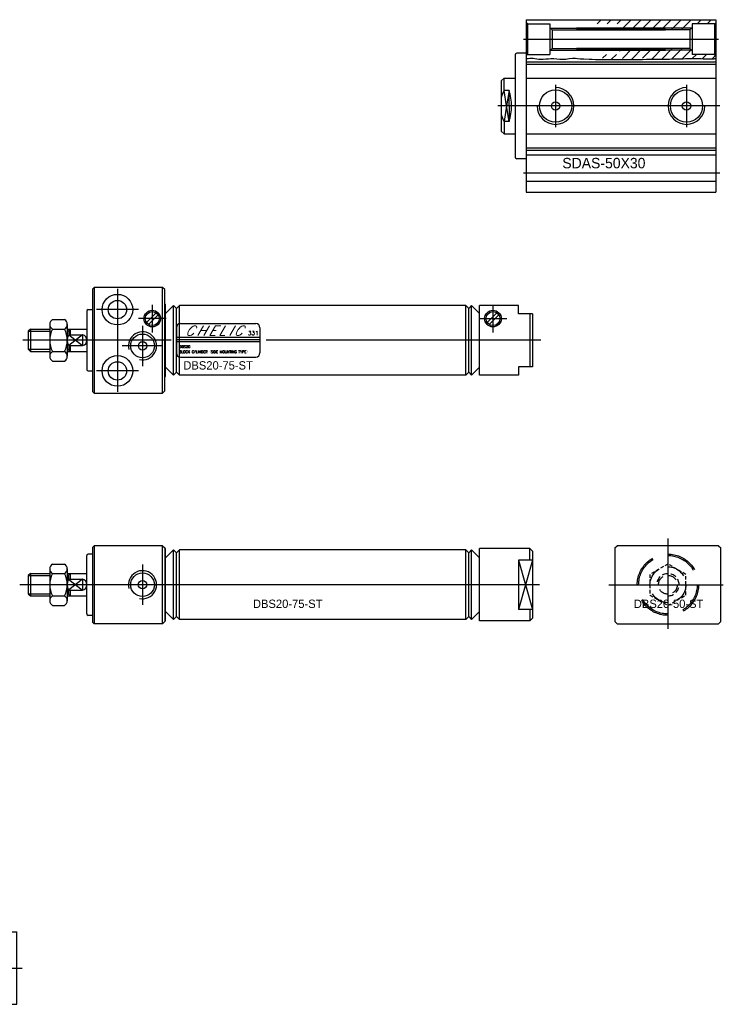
# Model space of a CAD drawing. Header units: millimetres. Extents: x -1657 to 8845, y -11980 to 3013.
# Tile 182 of 256: x -915 to -662, y 1927 to 2280. Entities that reach past the tile are written whole.
import ezdxf

# ---------------------------------------------------------------- set-up
doc = ezdxf.new("R2010")
doc.units = ezdxf.units.MM
doc.linetypes.add('DASHED', pattern=[0.75, 0.5, -0.25])
for name, color, linetype in [('定位气缸', 252, 'Continuous'), ('折弯气缸', 252, 'Continuous'), ('拔料气缸', 252, 'Continuous')]:
    doc.layers.add(name, color=color, linetype=linetype)
doc.styles.add('AE', font='SIMPLEX', dxfattribs={"oblique": 30, "height": 3, "bigfont": 'AE'})
doc.styles.add('AEH', font='SIMPLEX', dxfattribs={"bigfont": 'AE'})

# ---------------------------------------------------------------- blocks, each defined once
blk = doc.blocks.new('1244F')
at = {"layer": '折弯气缸'}
h = blk.add_hatch(dxfattribs=at)
h.set_pattern_fill('ANSI31', color=256, scale=0.8, style=0)
h.set_pattern_definition([(45, (-120.4302, -205.2717), (-1.796051, 1.796051), [])])
h.paths.add_polyline_path([(36.53, 4), (45.83, 4), (46.03, 4.2), (46.03, 5.5), (54.13, 5.5), (54.53, 5.9), (54.53, 7), (11.53, 7), (11.53, 5.9), (11.93, 5.5), (20.03, 5.5), (20.03, 4.2), (20.23, 4)])
h.paths.add_polyline_path([(29.53, 4), (20.23, 4), (20.83, 3.4), (36.53, 3.4), (45.23, 3.4), (45.83, 4)])
edge = h.paths.add_edge_path()
edge.add_spline(control_points=[(11.53, -6.98), (12.35, -6.88), (14.06, -6.71), (16.98, -7.48), (20.55, -6.64), (24.73, -7.55), (28.58, -6.55), (32.49, -7.44), (36.29, -7.18), (40.75, -7.07), (45.62, -6.93), (52.59, -7.05), (54.15, -7), (54.53, -6.98)], knot_values=[0.836918, 0.836918, 0.836918, 0.836918, 5.720147, 11.128185, 18.586135, 27.080006, 36.276146, 41.684183, 50.854289, 58.986271, 68.508697, 73.600207, 75.446562, 75.446562, 75.446562, 75.446562], degree=3, periodic=0)
edge.add_line((54.53, -6.98), (54.53, -5.9))
edge.add_line((54.53, -5.9), (54.13, -5.5))
edge.add_line((54.13, -5.5), (46.03, -5.5))
edge.add_line((46.03, -5.5), (46.03, -4.2))
edge.add_line((46.03, -4.2), (45.83, -4))
edge.add_line((45.83, -4), (29.53, -4))
edge.add_line((29.53, -4), (20.23, -4))
edge.add_line((20.23, -4), (20.03, -4.2))
edge.add_line((20.03, -4.2), (20.03, -5.5))
edge.add_line((20.03, -5.5), (11.93, -5.5))
edge.add_line((11.93, -5.5), (11.53, -5.9))
edge.add_line((11.53, -5.9), (11.53, -6.98))
h.paths.add_polyline_path([(29.53, -3.4), (20.83, -3.4), (20.23, -4), (36.53, -4), (45.83, -4), (45.23, -3.4)])
for p, q in [((-13.47, 7), (54.53, 7)), ((-13.47, 7), (-13.47, -55)), ((-13.07, 5.5), (-13.47, 5.9)), ((-13.07, 5.5), (-13.07, -5.5)), ((-13.07, 5.5), (-4.97, 5.5)), ((-4.97, 5.5), (-4.97, -5.5)), ((-4.97, 4.2), (-4.17, 3.4)), ((-4.77, 4), (36.53, 4)), ((45.83, 4), (4.53, 4)), ((46.03, 4.2), (45.23, 3.4)), ((46.03, 5.5), (46.03, -5.5)), ((54.13, 5.5), (46.03, 5.5)), ((54.13, 5.5), (54.53, 5.9)), ((54.13, 5.5), (54.13, -5.5)), ((54.53, 7), (54.53, -55)), ((-14.47, 0), (39.17, 0)), ((-4.17, 3.4), (36.53, 3.4)), ((-4.17, 3.4), (-4.17, -3.4)), ((0, 0), (55.53, 0)), ((45.23, 3.4), (4.53, 3.4)), ((45.23, 3.4), (45.23, -3.4)), ((-4.97, -4.2), (-4.17, -3.4)), ((-4.17, -3.4), (36.53, -3.4)), ((45.23, -3.4), (4.53, -3.4)), ((46.03, -4.2), (45.23, -3.4)), ((-17.47, -5.65), (-17.47, -34)), ((-13.47, -5.05), (-16.87, -5.05)), ((-13.07, -5.5), (-13.47, -5.9)), ((-13.07, -5.5), (-4.97, -5.5)), ((-4.77, -4), (36.53, -4)), ((45.83, -4), (4.53, -4)), ((54.13, -5.5), (46.03, -5.5)), ((54.13, -5.5), (54.53, -5.9)), ((-13.47, -8.12), (54.53, -8.12)), ((-13.47, -9.02), (54.53, -9.02)), ((-22.47, -15), (-21.47, -14)), ((-21.47, -18.42), (-21.47, -14)), ((-21.47, -14), (-17.47, -14)), ((-13.47, -14), (54.53, -14)), ((-22.47, -15), (-22.47, -33)), ((-2.97, -16.4), (-2.97, -31.6)), ((44.03, -16.4), (44.03, -31.6)), ((-20.57, -24), (-21.47, -18.42)), ((-19.67, -18.42), (-21.47, -18.42)), ((-19.67, -18.42), (-20.57, -24)), ((-19.67, -24), (-19.67, -18.42)), ((-20.57, -24), (-21.47, -29.58)), ((-19.67, -29.58), (-20.57, -24)), ((-19.67, -24), (-19.67, -29.58)), ((-21.47, -29.58), (-21.47, -34)), ((-19.67, -29.58), (-21.47, -29.58)), ((-22.47, -33), (-21.47, -34)), ((-21.47, -34), (-17.47, -34)), ((-17.47, -34), (-17.47, -42.35)), ((-13.47, -34), (54.53, -34)), ((-13.47, -38.98), (54.53, -38.98)), ((-13.47, -39.88), (54.53, -39.88)), ((-13.47, -41.57), (54.53, -41.57)), ((-13.47, -42.95), (-16.87, -42.95)), ((-14.47, -48), (55.95, -48)), ((-13.47, -51), (54.53, -51)), ((-13.47, -55), (54.53, -55))]:
    blk.add_line(p, q, dxfattribs=at)
at = {"layer": '折弯气缸', "ltscale": 0.5}
blk.add_line((55.95, -24), (-23.64, -24), dxfattribs=at)
at = {"layer": '折弯气缸'}
for centre, radius in [((-2.97, -24), 5.8), ((44.03, -24), 5.8), ((-2.97, -24), 1.5), ((44.03, -24), 1.5)]:
    blk.add_circle(centre, radius, dxfattribs=at)
for centre, radius, start, end in [((-16.87, -5.65), 0.6, 90, 180), ((-2.97, -24), 6.6, 180, 90), ((44.03, -24), 6.6, 90, 0), ((-4.74, -26.53), 18.59, 154.1185, 162.456), ((-36.73, -24), 17.96, 359.9947, 18.1063), ((-36.73, -24), 17.96, 341.8937, 0.0053), ((-4.74, -21.47), 18.59, 197.544, 205.8815), ((-16.87, -42.35), 0.6, 180, 270)]:
    blk.add_arc(centre, radius, start, end, dxfattribs=at)
blk.add_open_spline([(-13.47, -6.98), (-12.65, -6.88), (-10.94, -6.71), (-8.02, -7.48), (-4.45, -6.64), (-0.27, -7.55), (3.58, -6.55), (7.49, -7.44), (36.29, -7.18), (40.75, -7.07), (45.62, -6.93), (52.59, -7.05), (54.15, -7), (54.53, -6.98)], degree=3, knots=[0.836918, 0.836918, 0.836918, 0.836918, 5.720147, 11.128185, 18.586135, 27.080006, 36.276146, 41.684183, 50.854289, 58.986271, 68.508697, 73.600207, 75.446562, 75.446562, 75.446562, 75.446562], dxfattribs=at)
at = {"layer": '折弯气缸', "insert": (-0.54, -42.64), "char_height": 3.75, "width": 43.8714, "attachment_point": 1}
blk.add_mtext('SDAS-50X30', dxfattribs=at)
blk = doc.blocks.new('15339')
at = {"layer": '拔料气缸'}
for p, q in [((-27.68, 19.01), (-28.28, 18.41)), ((-28.28, 18.41), (-28.28, -18.39)), ((-3.08, 19.01), (-27.68, 19.01)), ((-2.28, 18.21), (-3.08, 19.01)), ((-2.28, -18.19), (-2.28, 18.21)), ((-29.78, 11.01), (-28.28, 11.01)), ((-2.28, 12.99), (-1.98, 12.99)), ((0.88, 12.49), (-1.98, 9.63)), ((1.94, 11.43), (0.88, 12.49)), ((3, 12.49), (1.94, 11.43)), ((105.73, 12.49), (3, 12.49)), ((105.73, 12.49), (106.8, 11.43)), ((106.8, 11.43), (107.86, 12.49)), ((107.86, 12.49), (110.72, 9.63)), ((124.72, 12.51), (110.72, 12.51)), ((110.72, -12.49), (110.72, 12.51)), ((124.72, 9.51), (124.72, 12.51)), ((-30.28, 10.51), (-30.28, -10.49)), ((-5.4, 9.89), (-8.87, 6.42)), ((-4.7, 9.18), (-8.16, 5.71)), ((116.9, 9.89), (113.43, 6.42)), ((117.6, 9.18), (114.14, 5.71)), ((129.72, 9.51), (124.72, 9.51)), ((129.72, 9.51), (129.72, -9.49)), ((-50.53, 4.02), (-51.28, 3.27)), ((-50.53, 4.02), (-43.58, 4.02)), ((-37.28, 4.02), (-36.28, 4.02)), ((-36.28, 4.02), (-30.28, 4.02)), ((-51.28, 3.27), (-51.28, -3.23)), ((-51.28, -3.23), (-50.53, -3.98)), ((-50.53, -3.98), (-43.58, -3.98)), ((-37.28, -3.98), (-36.28, -3.98)), ((-36.28, -3.98), (-30.28, -3.98)), ((0.88, -12.49), (-1.98, -9.63)), ((107.86, -12.49), (110.72, -9.63)), ((129.72, -9.49), (124.72, -9.49)), ((124.72, -9.49), (124.72, -12.49)), ((-29.78, -10.99), (-28.28, -10.99)), ((-2.28, -12.99), (-1.98, -12.99)), ((1.94, -11.43), (0.88, -12.49)), ((3, -12.49), (1.94, -11.43)), ((105.73, -12.49), (3, -12.49)), ((105.73, -12.49), (106.8, -11.43)), ((106.8, -11.43), (107.86, -12.49)), ((111.02, -12.49), (110.72, -12.49)), ((124.72, -12.49), (110.72, -12.49)), ((-28.28, -18.39), (-27.68, -18.99)), ((-27.68, -18.99), (-3.08, -18.99)), ((-3.08, -18.99), (-2.28, -18.19))]:
    blk.add_line(p, q, dxfattribs=at)
at = {"layer": '拔料气缸', "color": 3}
for p, q in [((-27.68, 19.01), (-27.68, -18.99)), ((-3.08, -18.99), (-3.08, 19.01)), ((-1.98, -12.99), (-1.98, 12.99)), ((0.88, -12.49), (0.88, 12.49)), ((1.94, -11.43), (1.94, 11.43)), ((3, -12.49), (3, 12.49)), ((105.73, -12.49), (105.73, 12.49)), ((106.8, -11.43), (106.8, 11.43)), ((107.86, -12.49), (107.86, 12.49)), ((-42.58, 7.44), (-38.28, 7.44)), ((128.72, 9.51), (128.72, -9.49)), ((-50.53, 4.02), (-50.53, -3.98)), ((-43.58, 5.72), (-43.58, -5.73)), ((-42.58, 3.99), (-38.28, 3.99)), ((-37.28, 5.72), (-37.28, -5.73)), ((-36.28, 4.02), (-37.28, 3.02)), ((-36.28, 4.02), (-36.28, 1.96)), ((1.89, 4.48), (1.89, -4.52)), ((3.39, 5.98), (30.39, 5.98)), ((31.89, 4.48), (31.89, -4.52)), ((-51.28, 3.27), (-43.58, 3.27)), ((-37.28, 3.27), (-37.03, 3.27)), ((-37.28, 3.02), (-37.28, -2.98)), ((-36.78, 3.52), (-36.78, 1.96)), ((1.89, 1.07), (31.89, 1.07)), ((1.89, 0.32), (31.89, 0.32)), ((-51.28, -3.23), (-43.58, -3.23)), ((-36.28, -3.98), (-37.28, -2.98)), ((-37.28, -3.23), (-37.03, -3.23)), ((-36.78, -1.92), (-36.78, -3.48)), ((-36.28, -1.92), (-36.28, -3.98)), ((1.89, -0.43), (31.89, -0.43)), ((-42.58, -4.01), (-38.28, -4.01)), ((3.39, -6.02), (30.39, -6.02)), ((-42.58, -7.46), (-38.28, -7.46))]:
    blk.add_line(p, q, dxfattribs=at)
at = {"layer": '拔料气缸', "ltscale": 3}
for p, q in [((-19.28, 18.51), (-19.28, -18.49)), ((-11.78, 11.01), (-26.78, 11.01)), ((-6.78, 12.8), (-6.78, 2.8)), ((115.52, 12.8), (115.52, 2.8)), ((-1.78, 7.8), (-11.78, 7.8)), ((110.52, 7.8), (120.52, 7.8)), ((-10.28, 5.25), (-10.28, -9.25)), ((0, 0), (-53.28, 0)), ((132.72, 0), (34.09, 0)), ((-3.03, -2), (-17.53, -2)), ((-11.78, -10.99), (-26.78, -10.99))]:
    blk.add_line(p, q, dxfattribs=at)
at = {"layer": '拔料气缸', "color": 2}
for p, q in [((-36.78, 1.96), (-31.78, 1.96)), ((-31.78, 1.96), (-36.78, -1.92)), ((-36.78, 1.96), (-31.78, -1.92)), ((-31.78, 1.96), (-31.78, -1.92)), ((-36.78, -1.92), (-31.78, -1.92))]:
    blk.add_line(p, q, dxfattribs=at)
at = {"layer": '拔料气缸', "ltscale": 10}
for centre, radius in [((-19.28, 11.01), 5.5), ((-19.28, 11.01), 3.3), ((-19.28, -10.99), 5.5), ((-19.28, -10.99), 3.3)]:
    blk.add_circle(centre, radius, dxfattribs=at)
at = {"layer": '拔料气缸'}
for centre, radius in [((-6.78, 7.8), 3), ((115.52, 7.8), 3), ((-6.78, 7.8), 2.5), ((115.52, 7.8), 2.5), ((-10.28, -2), 4.25), ((-10.28, -1.99), 1.5)]:
    blk.add_circle(centre, radius, dxfattribs=at)
for centre, start, end in [((-29.78, 10.51), 90, 180), ((-29.78, -10.49), 180, 270)]:
    blk.add_arc(centre, 0.5, start, end, dxfattribs=at)
at = {"layer": '拔料气缸', "color": 3}
for centre, radius, start, end in [((-41.6, 5.72), 1.99, 119.7659, 240.2341), ((-39.27, 5.72), 1.99, 299.7659, 60.2341), ((-35.08, -0.01), 8.5, 151.9275, 208.0725), ((-45.78, -0.01), 8.5, 331.9275, 28.0725), ((3.39, 4.48), 1.5, 90, 180), ((30.39, 4.48), 1.5, 0, 90), ((-10.28, -2), 5.05, 257.1134, 195.4605), ((-41.6, -5.73), 1.99, 119.7659, 240.2341), ((-39.27, -5.73), 1.99, 299.7659, 60.2341), ((3.39, -4.52), 1.5, 180, 270), ((30.39, -4.52), 1.5, 270, 0)]:
    blk.add_arc(centre, radius, start, end, dxfattribs=at)
at = {"layer": '拔料气缸', "color": 2}
for centre, radius, start, end in [((-33.24, 0.02), 4.04, 151.3595, 208.6405), ((-32.22, 0.02), 1.99, 282.8012, 77.1988)]:
    blk.add_arc(centre, radius, start, end, dxfattribs=at)
at = {"layer": '拔料气缸', "color": 7, "style": 'AE', "oblique": 30}
for s, p in [('C', (4.9, 1.71)), ('H', (8.99, 1.71)), ('E', (13.27, 1.71)), ('L', (16.88, 1.71)), ('I', (20.5, 1.71)), ('C', (22.34, 1.71))]:
    blk.add_text(s, height=3.5, dxfattribs=at).set_placement(p)
at = {"layer": '拔料气缸', "color": 3, "style": 'AEH'}
for s, height, p in [('331', 1.5, (27.54, 1.84)), ('BLOCK CYLINDER（SIDE MOUNTING TYPE）', 0.9, (2.84, -4.58)), ('DBS20', 0.9, (2.91, -2.76))]:
    blk.add_text(s, height=height, dxfattribs=at).set_placement(p)
at = {"layer": '拔料气缸', "ltscale": 2.526783, "insert": (4.36, -7.51), "char_height": 3, "width": 720.9253, "attachment_point": 1}
blk.add_mtext('DBS20-75-ST', dxfattribs=at)
blk = doc.blocks.new('1539C')
at = {"layer": '拔料气缸'}
for p, q in [((-157.4, 2), (-158, 1.4)), ((-158, 1.4), (-158, -25.4)), ((-132.8, 2), (-157.4, 2)), ((-132.8, 2), (-132, 1.2)), ((-132, 1.2), (-132, -25.2)), ((-132, 1), (-131.7, 1)), ((-128.84, 0.5), (-131.7, -2.36)), ((-127.78, -0.56), (-128.84, 0.5)), ((-126.72, 0.5), (-127.78, -0.56)), ((-23.98, 0.5), (-126.72, 0.5)), ((-23.98, 0.5), (-22.92, -0.56)), ((-22.92, -0.56), (-21.86, 0.5)), ((-21.86, 0.5), (-19, -2.36)), ((-19, -25), (-19, 1)), ((-1, 1), (-19, 1)), ((-18.7, 1), (-19, 1)), ((-1, 1), (0, 0)), ((0, 0), (0, -24)), ((-160, -22.5), (-160, -1.5)), ((-158, -1), (-159.5, -1)), ((-5, -3.13), (-5, -20.87)), ((-5, -3.13), (0, -20.87)), ((0, -3.13), (-5, -20.87)), ((0, -3.13), (-5, -3.13)), ((-180.26, -7.98), (-181.01, -8.73)), ((-181.01, -8.73), (-181.01, -15.23)), ((-180.26, -7.98), (-173.31, -7.98)), ((-167.01, -7.98), (-166.01, -7.98)), ((-166.01, -7.98), (-160.01, -7.98)), ((-181.01, -15.23), (-180.26, -15.98)), ((-180.26, -15.98), (-173.31, -15.98)), ((-167.01, -15.98), (-166.01, -15.98)), ((-166.01, -15.98), (-160.01, -15.98)), ((0, -20.87), (-5, -20.87)), ((-158, -23), (-159.5, -23)), ((-128.84, -24.5), (-131.7, -21.64)), ((-127.78, -23.44), (-128.84, -24.5)), ((-126.72, -24.5), (-127.78, -23.44)), ((-23.98, -24.5), (-126.72, -24.5)), ((-23.98, -24.5), (-22.92, -23.44)), ((-22.92, -23.44), (-21.86, -24.5)), ((-21.86, -24.5), (-19, -21.64)), ((0, -24), (-1, -25)), ((-158, -25.4), (-157.4, -26)), ((-132.8, -26), (-157.4, -26)), ((-132.8, -26), (-132, -25.2)), ((-132, -25), (-131.7, -25)), ((-1, -25), (-19, -25)), ((-18.7, -25), (-19, -25))]:
    blk.add_line(p, q, dxfattribs=at)
at = {"layer": '拔料气缸', "color": 3}
for p, q in [((-157.4, 2), (-157.4, -26)), ((-132.8, -26), (-132.8, 2)), ((-131.7, -25), (-131.7, 1)), ((-128.84, -24.5), (-128.84, 0.5)), ((-126.72, -24.5), (-126.72, 0.5)), ((-23.98, -24.5), (-23.98, 0.5)), ((-21.86, -24.5), (-21.86, 0.5)), ((-1, -3.13), (-1, 1)), ((-127.78, -23.44), (-127.78, -0.56)), ((-22.92, -23.44), (-22.92, -0.56)), ((-173.31, -6.28), (-173.31, -17.73)), ((-172.31, -4.56), (-168.01, -4.56)), ((-167.01, -6.28), (-167.01, -17.73)), ((-181.01, -8.73), (-173.31, -8.73)), ((-180.26, -7.98), (-180.26, -15.98)), ((-172.31, -8.01), (-168.01, -8.01)), ((-166.01, -7.98), (-167.01, -8.98)), ((-167.01, -8.73), (-166.76, -8.73)), ((-167.01, -8.98), (-167.01, -14.98)), ((-166.51, -8.48), (-166.51, -10.04)), ((-166.01, -7.98), (-166.01, -10.04)), ((-166.51, -13.92), (-166.51, -15.48)), ((-166.01, -13.92), (-166.01, -15.98)), ((-181.01, -15.23), (-173.31, -15.23)), ((-172.31, -16.01), (-168.01, -16.01)), ((-166.01, -15.98), (-167.01, -14.98)), ((-167.01, -15.23), (-166.76, -15.23)), ((-172.31, -19.46), (-168.01, -19.46)), ((-1, -20.87), (-1, -25))]:
    blk.add_line(p, q, dxfattribs=at)
at = {"layer": '拔料气缸', "ltscale": 3}
for p, q in [((-140, -4.75), (-140, -19.25)), ((2.5, -12), (-184, -12))]:
    blk.add_line(p, q, dxfattribs=at)
at = {"layer": '拔料气缸', "color": 2}
for p, q in [((-161.51, -10.04), (-166.51, -13.92)), ((-166.51, -10.04), (-161.51, -13.92)), ((-166.51, -10.04), (-161.51, -10.04)), ((-161.51, -10.04), (-161.51, -13.92)), ((-166.51, -13.92), (-161.51, -13.92))]:
    blk.add_line(p, q, dxfattribs=at)
at = {"layer": '拔料气缸'}
for centre, radius in [((-140, -12), 4.25), ((-140, -11.99), 1.5)]:
    blk.add_circle(centre, radius, dxfattribs=at)
for centre, start, end in [((-159.5, -1.5), 90, 180), ((-159.5, -22.5), 180, 270)]:
    blk.add_arc(centre, 0.5, start, end, dxfattribs=at)
at = {"layer": '拔料气缸', "color": 3}
for centre, radius, start, end in [((-171.32, -6.28), 1.99, 119.7659, 240.2341), ((-169, -6.28), 1.99, 299.7659, 60.2341), ((-140, -12), 5.05, 257.1134, 195.4605), ((-164.81, -12.01), 8.5, 151.9275, 208.0725), ((-175.51, -12.01), 8.5, 331.9275, 28.0725), ((-171.32, -17.73), 1.99, 119.7659, 240.2341), ((-169, -17.73), 1.99, 299.7659, 60.2341)]:
    blk.add_arc(centre, radius, start, end, dxfattribs=at)
at = {"layer": '拔料气缸', "color": 2}
for centre, radius, start, end in [((-162.96, -11.98), 4.04, 151.3595, 208.6405), ((-161.95, -11.98), 1.99, 282.8012, 77.1988)]:
    blk.add_arc(centre, radius, start, end, dxfattribs=at)
at = {"layer": '拔料气缸', "ltscale": 2.526783, "insert": (-100.36, -17.34), "char_height": 3, "width": 720.9253, "attachment_point": 1}
blk.add_mtext('DBS20-75-ST', dxfattribs=at)
blk = doc.blocks.new('19B9A')
at = {"layer": '拔料气缸'}
for p, q in [((-25.45, 16.92), (-24.65, 17.72)), ((11.75, 17.72), (-24.65, 17.72)), ((11.75, 17.72), (12.55, 16.92)), ((-25.45, 16.92), (-25.45, -9.48)), ((12.55, -9.48), (12.55, 16.92)), ((-24.65, -10.28), (-25.45, -9.48)), ((-24.65, -10.28), (11.75, -10.28)), ((12.55, -9.48), (11.75, -10.28))]:
    blk.add_line(p, q, dxfattribs=at)
at = {"layer": '拔料气缸', "ltscale": 3}
for p, q in [((-6.45, 20.28), (-6.45, -12.15)), ((-27.67, 3.72), (13.43, 3.72))]:
    blk.add_line(p, q, dxfattribs=at)
at = {"layer": '拔料气缸', "color": 4, "linetype": 'DASHED', "ltscale": 2.482606}
for p, q in [((-6.45, 11.17), (-12.9, 7.45)), ((0, 7.45), (-6.45, 11.17)), ((-12.9, 7.45), (-12.9, 0)), ((0, 0), (0, 7.45)), ((-12.9, 0), (-6.45, -3.72)), ((-6.45, -3.72), (0, 0))]:
    blk.add_line(p, q, dxfattribs=at)
at = {"layer": '拔料气缸', "color": 4, "linetype": 'DASHED', "ltscale": 23.026667}
blk.add_circle((-6.45, 3.72), 11, dxfattribs=at)
at = {"layer": '拔料气缸', "color": 4, "linetype": 'DASHED', "ltscale": 21.98}
blk.add_circle((-6.45, 3.72), 10.5, dxfattribs=at)
at = {"layer": '拔料气缸', "color": 4, "linetype": 'DASHED', "ltscale": 13.502}
blk.add_circle((-6.45, 3.72), 6.45, dxfattribs=at)
at = {"layer": '拔料气缸', "color": 4, "linetype": 'DASHED', "ltscale": 7.065}
blk.add_circle((-6.45, 3.72), 3.38, dxfattribs=at)
at = {"layer": '拔料气缸', "color": 4, "linetype": 'DASHED', "ltscale": 4.186667}
blk.add_arc((-6.45, 3.72), 4, 270, 180, dxfattribs=at)
at = {"layer": '拔料气缸', "ltscale": 2.526783, "insert": (-18.69, -1.62), "char_height": 3, "width": 720.9253, "attachment_point": 1}
blk.add_mtext('DBS20-50-ST', dxfattribs=at)
blk = doc.blocks.new('20B17')
at = {"layer": '定位气缸'}
for p, q in [((0, 26), (71, 26)), ((0, 0), (0, 26)), ((71, 0), (71, 26)), ((9, 22.33), (9, 23.92)), ((9, 20.33), (9, 21.67)), ((-38.7, 17.94), (-38.22, 18.77)), ((-38.7, 17.94), (-38.7, 8.06)), ((-34.18, 18.77), (-38.22, 18.77)), ((-33.7, 17.94), (-34.18, 18.77)), ((-33.7, 17.94), (-33.7, 8.06)), ((7.67, 21), (6.08, 21)), ((8.33, 21), (9.67, 21)), ((9, 19.67), (9, 18.08)), ((10.33, 21), (11.92, 21)), ((20.5, 18.83), (20.5, 20.67)), ((20.5, 16.83), (20.5, 18.17)), ((-43.5, 16), (-44, 15.5)), ((-44, 15.5), (-44, 10.5)), ((-43.88, 15.62), (-38.7, 15.62)), ((-43.5, 16), (-38.7, 16)), ((-43.5, 10), (-43.5, 16)), ((-34.18, 15.89), (-38.22, 15.89)), ((-33.7, 16), (-32, 16)), ((-33.7, 15.62), (-32, 15.62)), ((-32, 16), (-32, 10)), ((-32, 15.95), (-30, 15.95)), ((-30, 16.5), (0, 16.5)), ((-30, 16.45), (-30, 9.5)), ((-29.5, 9.5), (-29.5, 16.5)), ((19.17, 17.5), (17.33, 17.5)), ((19.83, 17.5), (21.17, 17.5)), ((20.5, 16.17), (20.5, 14.33)), ((21.83, 17.5), (23.67, 17.5)), ((-44.93, 13), (72.93, 13)), ((60, 9.83), (60, 11.67)), ((-44, 10.5), (-43.5, 10)), ((-38.7, 10.38), (-43.88, 10.38)), ((-38.7, 10), (-43.5, 10)), ((-38.7, 8.06), (-38.22, 7.23)), ((-34.18, 10.11), (-38.22, 10.11)), ((-34.18, 7.23), (-38.22, 7.23)), ((-33.7, 8.06), (-34.18, 7.23)), ((-32, 10.38), (-33.7, 10.38)), ((-32, 10), (-33.7, 10)), ((-32, 10.05), (-30, 10.05)), ((-30, 9.5), (0, 9.5)), ((9, 6.33), (9, 7.92)), ((59.33, 8.5), (60.67, 8.5)), ((60, 7.83), (60, 9.17)), ((60, 7.17), (60, 5.33)), ((61.33, 8.5), (63.17, 8.5)), ((63.67, 8.5), (61.83, 8.5)), ((7.67, 5), (6.08, 5)), ((8.33, 5), (9.67, 5)), ((9, 4.33), (9, 5.67)), ((9, 3.67), (9, 2.08)), ((10.33, 5), (11.92, 5)), ((0, 0), (71, 0))]:
    blk.add_line(p, q, dxfattribs=at)
for centre, radius in [((9, 21), 2.75), ((20.5, 17.5), 2.12), ((20.5, 17.5), 0.5), ((60, 8.5), 2.12), ((9, 5), 2.75), ((60, 8.5), 0.5)]:
    blk.add_circle(centre, radius, dxfattribs=at)
for centre, radius, start, end in [((-33.76, 18.02), 4.94, 180.93, 205.5583), ((-38.64, 18.02), 4.94, 334.4417, 359.07), ((20.5, 17.5), 2.5, 190, 100), ((-29.83, 13), 8.87, 161.0158, 198.9842), ((-42.58, 13), 8.87, 341.0158, 18.9842), ((60, 8.5), 2.5, 190, 100), ((-33.76, 7.98), 4.94, 154.4417, 179.07), ((-38.64, 7.98), 4.94, 0.93, 25.5583)]:
    blk.add_arc(centre, radius, start, end, dxfattribs=at)
blk.add_text('MD-20X25-S', height=2.5, dxfattribs=at).set_placement((22.07, 5.67))

msp = doc.modelspace()

# ---------------------------------------------------------------- block references
at = {"layer": '定位气缸', "ltscale": 1.375}
msp.add_blockref('20B17', (-986.9618, 1926.5336), dxfattribs=at)
at = {"layer": '折弯气缸', "ltscale": 1.625}
msp.add_blockref('1244F', (-719.5916, 2273.2193), dxfattribs=at)
at = {"layer": '拔料气缸', "ltscale": 1.625}
for name, p in [('15339', (-860.5518, 2165.0509)), ('1539C', (-730.835, 2089.2492)), ('19B9A', (-675.7812, 2073.5253))]:
    msp.add_blockref(name, p, dxfattribs=at)

doc.saveas('drawing.dxf')
